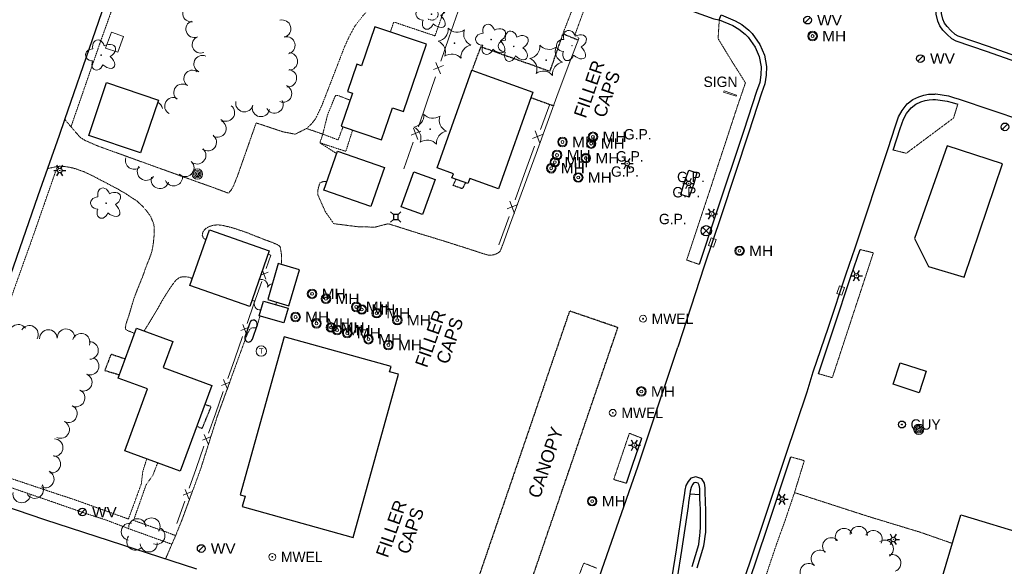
# Model space of a CAD drawing. Extents: x 386588 to 390135, y 96998 to 113606.
# Tile 16 of 92: x 387303 to 387758, y 98474 to 98726. Entities that reach past the tile are written whole.
import ezdxf
from ezdxf.enums import TextEntityAlignment as Align

# ---------------------------------------------------------------- set-up
doc = ezdxf.new("R2010")
doc.units = 0
doc.header["$MEASUREMENT"] = 0
doc.linetypes.add('Wisdot3', pattern=[0.1875, 0.125, -0.0625])
doc.linetypes.add('Wisdot5', pattern=[0.1, 0.05, -0.05])
for name, color, linetype, lineweight in [('E_BLD', 241, 'Continuous', 25), ('E_BLD_Name', 241, 'Continuous', 15), ('E_DRN', 40, 'Continuous', 15), ('E_DRN_Grate', 5, 'Continuous', 15), ('E_DWY', 2, 'Wisdot3', 15), ('E_LAND_Vegetation', 3, 'Continuous', 15), ('E_LTG', 21, 'Continuous', 25), ('E_MISCPROP', 30, 'Continuous', 15), ('E_MISCPROP_HvyDash', 241, 'Wisdot3', 25), ('E_MISCPROP_Railing', 30, 'Continuous', 15), ('E_MISCPROP_Solid', 241, 'Continuous', 15), ('E_MISCPROP_Well', 4, 'Continuous', 15), ('E_PATH_Sidewalk', 2, 'Wisdot5', 15), ('E_RDWY', 21, 'Continuous', 25), ('E_RDWY_AsphConc', 200, 'Continuous', 25), ('E_SGN', 21, 'Continuous', 15), ('E_SIG', 5, 'Continuous', 30), ('E_UTL_AG_Bold', 30, 'Continuous', 25), ('E_UTL_EGuyWire', 200, 'Continuous', 25), ('E_UTL_MH', 30, 'Continuous', 15), ('E_UTL_W', 5, 'Continuous', 25)]:
    doc.layers.add(name, color=color, linetype=linetype, lineweight=lineweight)
doc.styles.add('Style-dot_font5', font='dot_font5.shx')
doc.styles.add('Style-IGR_FONT_0', font='dot_font15.shx')
doc.styles.add('Style-simplex', font='simplex.shx')

# ---------------------------------------------------------------- blocks, each defined once
blk = doc.blocks.new('GP')
at = {"layer": 'E_MISCPROP_Solid', "style": 'Style-dot_font5'}
blk.add_text('G.P.', height=12, dxfattribs=at).set_placement((0, 0), align=Align.MIDDLE_CENTER)
blk = doc.blocks.new('GUY')
at = {"layer": 'E_UTL_EGuyWire'}
for radius in [4, 0.5]:
    blk.add_circle((0, 0), radius, dxfattribs=at)
at = {"layer": 'E_UTL_EGuyWire', "style": 'Style-dot_font5'}
blk.add_text('GUY', height=12, dxfattribs=at).set_placement((10, 0), align=Align.MIDDLE_LEFT)
blk = doc.blocks.new('INLET')
at = {"layer": 'E_DRN', "flags": 128}
blk.add_lwpolyline([(-7.5, 10), (7.5, 10), (7.5, 0), (-7.5, 0)], close=True, dxfattribs=at)
blk = doc.blocks.new('LPOL')
at = {"layer": 'E_LTG'}
for p, q in [((-4, 0), (-1.5, 0)), ((-0.75, 1.3), (-2, 3.46)), ((0.75, 1.3), (2, 3.46)), ((1.5, 0), (4, 0)), ((-2, -3.46), (-0.75, -1.3)), ((2, -3.46), (0.75, -1.3))]:
    blk.add_line(p, q, dxfattribs=at)
for radius in [1.5, 1.5, 1.5, 0.125]:
    blk.add_circle((0, 0), radius, dxfattribs=at)
blk = doc.blocks.new('MH')
at = {"layer": 'E_UTL_MH'}
for radius in [5, 4, 1.5]:
    blk.add_circle((0, 0), radius, dxfattribs=at)
at = {"layer": 'E_UTL_MH', "style": 'Style-dot_font5', "width": 1.111111}
blk.add_text('MH', height=10.8, dxfattribs=at).set_placement((10, 0), align=Align.MIDDLE_LEFT)
blk = doc.blocks.new('MWEL')
at = {"layer": 'E_MISCPROP_Well'}
for radius in [4, 0.5]:
    blk.add_circle((0, 0), radius, dxfattribs=at)
at = {"layer": 'E_MISCPROP_Well', "style": 'Style-dot_font5'}
blk.add_text('MWEL', height=12, dxfattribs=at).set_placement((10, 0), align=Align.MIDDLE_LEFT)
blk = doc.blocks.new('PBX')
at = {"layer": 'E_SIG'}
for p, q in [((4.9, 5.1), (-5.1, -5.1)), ((-5.1, 5), (5, -5.2))]:
    blk.add_line(p, q, dxfattribs=at)
blk.add_circle((0, 0), 7.21, dxfattribs=at)
blk = doc.blocks.new('PED')
at = {"layer": 'E_UTL_AG_Bold'}
for p, q in [((-2.5, 2.5), (-5.3, 5.3)), ((2.5, 2.5), (5.3, 5.3)), ((-2.5, -2.5), (-5.3, -5.3)), ((2.5, -2.5), (5.3, -5.3))]:
    blk.add_line(p, q, dxfattribs=at)
at = {"layer": 'E_UTL_AG_Bold', "flags": 128}
blk.add_lwpolyline([(-2.5, -2.5), (2.5, -2.5), (2.5, 2.5), (-2.5, 2.5)], close=True, dxfattribs=at)
blk = doc.blocks.new('CTRE')
at = {"layer": 'E_LAND_Vegetation'}
blk.add_circle((0, 0), 0.223, dxfattribs=at)
for centre, start, end in [((-11.97, 8.96), 280.2067, 5.97162), ((1.81, 14.92), 220.21132, 305.97623), ((13.83, 5.89), 160.21133, 245.97624), ((-13.83, -5.9), 340.21132, 65.97623), ((-1.81, -14.93), 40.21133, 125.97624)]:
    blk.add_arc(centre, 7.87, start, end, dxfattribs=at)
at = {"layer": 'E_LAND_Vegetation', "extrusion": (0, 0, -1)}
blk.add_arc((-12.03, -9.04), 7.87, 354.07279, 79.74889, dxfattribs=at)
blk = doc.blocks.new('POLE')
at = {"layer": 'E_MISCPROP'}
for radius in [4.46, 3.35, 2.23, 1.12]:
    blk.add_circle((0, 0), radius, dxfattribs=at)
blk = doc.blocks.new('SIGN')
at = {"layer": 'E_SGN', "lineweight": 13, "style": 'Style-dot_font5'}
blk.add_text('SIGN', height=12, dxfattribs=at).set_placement((0, 0), align=Align.MIDDLE_CENTER)
blk = doc.blocks.new('TANK')
at = {"layer": 'E_MISCPROP_Solid'}
blk.add_circle((0, 0), 10.9, dxfattribs=at)
at = {"layer": 'E_MISCPROP_Solid', "style": 'Style-dot_font5', "width": 1.111111}
blk.add_text('T', height=10.8, dxfattribs=at).set_placement((0, 0), align=Align.MIDDLE_CENTER)
blk = doc.blocks.new('DTRE')
at = {"layer": 'E_LAND_Vegetation'}
blk.add_circle((-0.18, 0), 0.183, dxfattribs=at)
for centre, major_axis, ratio in [((-1.87, 5.32), (1.36, -4.98), 0.782863), ((4.06, 2.74), (-5.27, -2.93), 0.691916), ((-5.87, 0.15), (4.93, -0.12), 0.832022), ((-2.49, -5.24), (1.8, 4.86), 0.716896), ((3.54, -3.71), (-5.01, 4.58), 0.560249)]:
    blk.add_ellipse(centre, major_axis=major_axis, ratio=ratio, start_param=1.570796, end_param=4.712389, dxfattribs=at)
blk = doc.blocks.new('WV')
at = {"layer": 'E_UTL_W'}
blk.add_line((-2.8, -2.8), (2.8, 2.8), dxfattribs=at)
blk.add_circle((0, 0), 4, dxfattribs=at)
at = {"layer": 'E_UTL_W', "style": 'Style-dot_font5', "width": 1.111111}
blk.add_text('WV', height=10.8, dxfattribs=at).set_placement((10, 0), align=Align.MIDDLE_LEFT)

msp = doc.modelspace()

# ---------------------------------------------------------------- linework, layer by layer
at = {"layer": 'E_BLD'}
for p, q in [((387467.2, 98723.21), (387460.99, 98705.08)), ((387490.95, 98715.09), (387467.2, 98723.21)), ((387480.33, 98684.03), (387490.95, 98715.09)), ((387458.84, 98705.82), (387454.53, 98693.23)), ((387460.99, 98705.08), (387458.84, 98705.82)), ((387495.89, 98657.98), (387511.97, 98703.04)), ((387511.97, 98703.04), (387540.28, 98692.94)), ((387334.77, 98672.94), (387342.99, 98697.34)), ((387342.99, 98697.34), (387367.03, 98689.24)), ((387456.8, 98692.46), (387451.59, 98677.22)), ((387454.53, 98693.23), (387456.8, 98692.46)), ((387540.28, 98692.94), (387524.34, 98648.26)), ((387367.03, 98689.24), (387358.8, 98664.84)), ((387470.27, 98670.83), (387475.37, 98685.73)), ((387475.37, 98685.73), (387480.33, 98684.03)), ((387451.59, 98677.22), (387470.27, 98670.83)), ((387358.8, 98664.84), (387334.77, 98672.94)), ((387443.46, 98647.67), (387449.78, 98665.69)), ((387449.78, 98665.69), (387471.54, 98658.06)), ((387731.85, 98668.19), (387716.75, 98625.33)), ((387757.44, 98659.83), (387731.85, 98668.19)), ((387739.69, 98607.34), (387757.44, 98659.83)), ((387471.54, 98658.06), (387465.22, 98640.04)), ((387479.3, 98640), (387485.12, 98656.15)), ((387485.12, 98656.15), (387495.06, 98652.57)), ((387503.5, 98655.26), (387495.89, 98657.98)), ((387502.8, 98653.28), (387503.5, 98655.26)), ((387495.06, 98652.57), (387489.24, 98636.42)), ((387510.18, 98650.65), (387502.8, 98653.28)), ((387511.02, 98653.01), (387510.18, 98650.65)), ((387524.34, 98648.26), (387511.02, 98653.01)), ((387465.22, 98640.04), (387443.46, 98647.67)), ((387489.24, 98636.42), (387479.3, 98640)), ((387381.54, 98603.5), (387390.57, 98629.35)), ((387390.57, 98629.35), (387418.32, 98619.66)), ((387716.75, 98625.33), (387723.26, 98612.32)), ((387418.32, 98619.66), (387409.28, 98593.8)), ((387422.46, 98613.71), (387417.58, 98597.05)), ((387432.25, 98610.85), (387422.46, 98613.71)), ((387427.38, 98594.18), (387432.25, 98610.85)), ((387723.26, 98612.32), (387739.69, 98607.34)), ((387409.28, 98593.8), (387381.54, 98603.5)), ((387413.64, 98589.47), (387415.56, 98596.26)), ((387415.56, 98596.26), (387426.98, 98593.04)), ((387417.58, 98597.05), (387427.38, 98594.18)), ((387426.98, 98593.04), (387425.06, 98586.25)), ((387425.06, 98586.25), (387413.64, 98589.47)), ((387348.34, 98560.78), (387356.85, 98583.87)), ((387356.85, 98583.87), (387373.66, 98577.68)), ((387409.28, 98586.37), (387407.02, 98579.72)), ((387412.62, 98585.33), (387410.34, 98578.61)), ((387373.66, 98577.68), (387369.25, 98565.7)), ((387425.14, 98579.87), (387404.85, 98506.86)), ((387474.66, 98566.11), (387425.14, 98579.87)), ((387369.25, 98565.7), (387391.75, 98557.4)), ((387473.98, 98563.65), (387474.66, 98566.11)), ((387706.86, 98557.89), (387710.08, 98567.86)), ((387710.08, 98567.86), (387722.17, 98563.95)), ((387361.96, 98555.76), (387348.34, 98560.78)), ((387457.1, 98487.08), (387478.05, 98562.52)), ((387478.05, 98562.52), (387473.98, 98563.65)), ((387722.17, 98563.95), (387718.94, 98553.97)), ((387351.42, 98527.18), (387361.96, 98555.76)), ((387391.75, 98557.4), (387377.11, 98517.71)), ((387718.94, 98553.97), (387706.86, 98557.89)), ((387377.11, 98517.71), (387351.42, 98527.18)), ((387404.85, 98506.86), (387407.18, 98506.21)), ((387407.18, 98506.21), (387405.82, 98501.33)), ((387405.82, 98501.33), (387457.1, 98487.08)), ((387713.37, 98414.84), (387738.25, 98497.49)), ((387738.25, 98497.49), (387739.31, 98497.18)), ((387739.31, 98497.18), (387804.14, 98477.66))]:
    msp.add_line(p, q, dxfattribs=at)
for centre, start, end in [((387410.94, 98585.79), 344.7524, 160.7697), ((387408.68, 98579.18), 161.9333, 344.3937)]:
    msp.add_arc(centre, 1.75, start, end, dxfattribs=at)
at = {"layer": 'E_DWY', "flags": 128}
for points in [[(387561.51, 98717.8), (387559.76, 98719.69), (387567.63, 98741.26), (387569.07, 98745.79)], [(387617.16, 98613.34), (387611.37, 98615.32), (387622.84, 98649.85), (387634.97, 98686.76), (387638.57, 98697.29), (387632.04, 98707.61), (387625.93, 98717.68), (387626.45, 98726.38)], [(387736.77, 98687.36), (387734.87, 98681.01), (387712.97, 98664.69), (387706.95, 98666.2)], [(387400.61, 98647.64), (387399.45, 98646.22), (387391.66, 98649.12), (387384.46, 98651.66), (387339.45, 98667.88), (387333.05, 98670.62), (387330.69, 98672.17), (387323.66, 98680.36)], [(387449.39, 98664.58), (387441.7, 98669.55), (387443.09, 98673.54), (387435.52, 98676.14), (387430.26, 98673.51), (387424.65, 98674.61), (387412.22, 98678.73), (387403.69, 98654.48), (387401.82, 98649.78), (387400.61, 98647.64)], [(387315.76, 98657.67), (387317.82, 98658.06), (387318.84, 98658.3), (387319.96, 98658.49), (387321.39, 98658.69), (387323.1, 98658.62), (387324.64, 98658.42), (387326.27, 98658.15), (387328.56, 98657.56), (387330.73, 98656.8), (387332.81, 98656.05), (387335.18, 98654.93), (387337.52, 98653.79), (387340.22, 98652.35), (387342.38, 98651.23), (387344.81, 98649.93), (387348.08, 98648.28), (387349.7, 98647.22), (387351.69, 98646.21), (387353.38, 98645), (387354.89, 98644.05), (387357.05, 98642.68), (387359.64, 98640.25), (387361.72, 98637.85), (387363.39, 98635.52), (387364.76, 98632.23), (387365.11, 98630.31), (387365.07, 98627.77), (387364.89, 98625), (387364.53, 98622.1), (387364.01, 98619.36), (387362.98, 98616.35), (387361.73, 98613.32), (387360.92, 98611.17), (387359.82, 98607.96), (387358.73, 98605.29), (387357.26, 98601.63), (387355.74, 98597.69), (387354.9, 98594.99), (387353.91, 98591.58), (387353.27, 98589.45), (387352.81, 98588.07), (387352.07, 98585.97), (387351.98, 98585.53), (387351.67, 98583.59), (387352.3, 98582.92), (387355.96, 98581.46)], [(387526.13, 98622.07), (387525.14, 98619.45), (387524.59, 98618.94), (387523.44, 98618.26), (387522.2, 98617.77), (387520.84, 98617.53), (387519.61, 98617.61), (387517.98, 98618.08), (387515.95, 98618.68), (387514.14, 98619.34), (387512.11, 98619.96), (387510.08, 98620.63), (387497.44, 98624.63), (387486.91, 98627.83), (387473.29, 98632.13), (387467.23, 98630.56), (387459.6, 98630.69), (387448.1, 98632.15), (387444.21, 98637.72), (387440.78, 98645.46), (387440.84, 98648.14), (387441.65, 98650.86), (387442.15, 98651.19), (387443.21, 98651.57), (387444.49, 98651.57), (387444.82, 98651.54)], [(387388.92, 98624.63), (387387.81, 98625.53), (387387.27, 98626.78), (387387.55, 98628.16), (387388.23, 98629.22), (387388.92, 98629.91), (387390.36, 98630.78), (387392.33, 98631.41), (387394.51, 98631.6), (387396.8, 98631.34), (387398.68, 98630.89), (387401.46, 98630.18), (387404.64, 98629.13), (387408.11, 98627.96), (387410.78, 98626.85), (387414.06, 98625.58), (387415.99, 98624.8), (387418.35, 98623.98), (387420.64, 98623.05), (387421.98, 98622.47), (387423.02, 98621.87), (387423.38, 98621.33), (387423.84, 98618.68), (387423.95, 98617.16), (387424, 98615.57), (387423.94, 98613.45), (387423.91, 98613.29)], [(387691.63, 98620.18), (387697.74, 98618.69), (387678.75, 98560.97), (387672.3, 98562.8)], [(387360.43, 98582.55), (387361.09, 98583.66), (387362.09, 98585.24), (387363.24, 98587.09), (387365.02, 98590.1), (387366.58, 98592.69), (387368.79, 98596.61), (387370.27, 98599.02), (387371.92, 98601.63), (387373.39, 98603.77), (387375.1, 98606.01), (387376.67, 98607.19), (387378, 98607.62), (387379.55, 98607.63), (387381.23, 98607.36), (387382.69, 98606.8)], [(387414.02, 98589.37), (387413.6, 98588.09), (387412.95, 98585.71), (387412.59, 98584.43), (387412.33, 98584.04), (387411.12, 98583.96), (387410.18, 98583.92), (387409.52, 98583.6), (387408.94, 98582.74), (387408.36, 98581.57), (387407.82, 98580.32), (387407.23, 98578.74), (387394.31, 98543.25), (387386.52, 98518.61), (387377.73, 98494.74), (387375.16, 98488.4), (387374.61, 98487.09), (387373.57, 98484.7), (387372.68, 98482.69), (387372.19, 98481.49), (387371.78, 98480.56), (387371.37, 98479.55), (387370.25, 98477.08)], [(387590.63, 98532.97), (387584.87, 98535.25), (387577.62, 98513.88), (387583.49, 98512.16)], [(387659.63, 98524.28), (387665.8, 98522.63), (387661.26, 98507.82), (387695.19, 98496.86), (387719.44, 98489.49), (387734.28, 98484.32)], [(387569.7, 98472.9), (387563.79, 98475.25), (387551.37, 98443.06), (387547.16, 98444.61), (387544.08, 98436.74), (387535.07, 98432.85), (387530.84, 98433.84), (387522.86, 98436.71), (387518.29, 98425.46)]]:
    msp.add_lwpolyline(points, dxfattribs=at)
at = {"layer": 'E_LAND_Vegetation'}
for centre, radius, start, end in [((387382.16, 98729.38), 3.92, 98.0498, 278.0344), ((387383.65, 98722.11), 3.92, 108.8187, 288.8034), ((387424.27, 98722.3), 4.02, 285.3123, 105.297), ((387386.56, 98714.93), 3.92, 111.2798, 291.2645), ((387426.21, 98714.56), 4.02, 283.8317, 103.8164), ((387387.33, 98705.99), 3.92, 65.9049, 245.8896), ((387427.39, 98707.16), 4.02, 269.1632, 89.1479), ((387382.69, 98699.17), 3.92, 54.3221, 234.3068), ((387426.95, 98699.37), 4.02, 263.0003, 82.9849), ((387378.06, 98692.8), 3.92, 53.4421, 233.4267), ((387424.7, 98692.3), 4.02, 247.9122, 67.8968), ((387365, 98684.72), 3.92, 10.0307, 64.3633), ((387373.83, 98686.52), 3.92, 60.7611, 240.7458), ((387406.79, 98687.83), 4.02, 167.502, 347.4867), ((387420.71, 98687.27), 4.02, 206.8718, 26.8565), ((387398.26, 98683.48), 4.02, 232.6498, 52.6345), ((387414.43, 98685.64), 4.02, 169.2992, 349.2839), ((387394.33, 98676.12), 4.02, 241.3286, 61.3133), ((387389.86, 98669.81), 4.02, 233.1945, 53.1792), ((387384.96, 98663.75), 4.02, 226.7477, 46.7324), ((387355.84, 98661.41), 4.11, 163.2846, 307.6785), ((387379.49, 98657.92), 4.02, 225.6848, 45.6695), ((387361.36, 98656.29), 4.11, 144.1465, 324.1312), ((387367.71, 98652.47), 4.11, 164.478, 344.4627), ((387374.08, 98653.75), 4.11, 203.4853, 357.5769), ((387414.62, 98603.39), 2.97, 349.2448, 109.6907), ((387420.11, 98601.36), 2.97, 97.7739, 149.8689), ((387411.2, 98599.24), 2.78, 250.3518, 279.9887), ((387414.07, 98595.07), 2.78, 148.8927, 277.7334), ((387419.03, 98595.95), 2.61, 330.055, 358.0014), ((387302.13, 98581.47), 4.06, 34.6862, 214.6709), ((387307.36, 98581), 4.06, 329.6958, 149.6805), ((387316.12, 98579.06), 4.06, 1.3803, 181.3649), ((387324.29, 98579.4), 4.06, 3.0006, 182.9853), ((387331.27, 98577.33), 4.06, 341.6876, 161.6723), ((387335.15, 98573.52), 4.06, 271.4777, 91.4624), ((387335.45, 98566.31), 4.06, 246.866, 66.8507), ((387332.26, 98558.85), 4.06, 246.7958, 66.7805), ((387328.94, 98551.56), 4.06, 243.9842, 63.9688), ((387325.38, 98544.27), 4.06, 243.9842, 63.9688), ((387321.81, 98536.97), 4.06, 243.9842, 63.9688), ((387318.81, 98528.61), 4.06, 268.5883, 88.573), ((387317.67, 98520.98), 4.06, 258.4836, 78.4682), ((387314.67, 98514.09), 4.06, 243.3552, 63.3399), ((387309.82, 98509.19), 4.06, 212.0943, 32.079), ((387303.75, 98507.17), 4.06, 169.8371, 349.8218), ((387357.27, 98491.81), 3.96, 2.4986, 182.4833), ((387363.82, 98492.17), 3.96, 325.6213, 145.606), ((387353.78, 98489.73), 3.96, 79.1659, 259.1505), ((387366.1, 98487.83), 3.96, 249.0429, 69.0276), ((387684.14, 98487.27), 4.02, 24.6101, 204.5948), ((387690.96, 98488.21), 4.02, 356.5536, 176.5383), ((387356.3, 98485.15), 3.96, 141.2325, 321.2172), ((387678.26, 98482.96), 4.02, 43.1795, 223.1642), ((387697.82, 98486.29), 4.02, 332.7736, 152.7582), ((387362.56, 98484.32), 3.96, 183.6468, 3.6314), ((387702.96, 98481.83), 4.02, 303.7804, 123.7651), ((387673.01, 98477.24), 4.02, 50.2012, 230.1859), ((387706.44, 98475.22), 4.02, 289.6017, 109.5864), ((387667.82, 98471.08), 4.02, 49.4029, 229.3876)]:
    msp.add_arc(centre, radius, start, end, dxfattribs=at)
at = {"layer": 'E_MISCPROP_HvyDash', "flags": 128}
for points in [[(387512.1, 98703), (387516.23, 98713.95), (387548.17, 98702.61), (387554.19, 98719.94), (387561.22, 98717.05)], [(387539.37, 98690.4), (387549.83, 98686.68)], [(387509.04, 98651.05), (387507.59, 98648.28), (387503.35, 98649.79), (387504.7, 98652.6)], [(387348.85, 98562.17), (387342.24, 98564.2), (387345.22, 98571.85)], [(387345.22, 98571.85), (387351.6, 98569.64)], [(387384.79, 98538.54), (387387.25, 98537.42), (387391.41, 98547.54), (387388.48, 98548.54)]]:
    msp.add_lwpolyline(points, dxfattribs=at)
msp.add_lwpolyline([(387557.21, 98591.77), (387512.36, 98460.67), (387534.73, 98453.01), (387579.58, 98584.11)], close=True, dxfattribs=at)
at = {"layer": 'E_MISCPROP_Railing'}
for p, q in [((387498.82, 98705.26), (387494.32, 98703.4)), ((387495.35, 98706.66), (387497.49, 98701.4)), ((387488.41, 98674.93), (387483.91, 98673.07)), ((387484.95, 98676.33), (387487.09, 98671.07)), ((387545, 98673.52), (387540.12, 98671.59)), ((387541.29, 98675.09), (387543.51, 98669.38)), ((387529.55, 98642.57), (387531.77, 98636.86)), ((387533.26, 98641), (387528.38, 98639.08)), ((387417.86, 98609.73), (387414.35, 98608.3)), ((387415.12, 98610.51), (387416.73, 98606.49)), ((387408.95, 98584.33), (387405.17, 98582.79)), ((387406.06, 98585.52), (387407.82, 98581.09)), ((387397.15, 98560.12), (387398.91, 98555.69)), ((387400.05, 98558.93), (387396.26, 98557.39)), ((387391.14, 98533.53), (387387.35, 98531.99)), ((387388.24, 98534.72), (387390.01, 98530.29)), ((387382.23, 98508.13), (387378.45, 98506.59)), ((387379.34, 98509.32), (387381.1, 98504.9))]:
    msp.add_line(p, q, dxfattribs=at)
at = {"layer": 'E_MISCPROP_Railing', "flags": 128}
for points in [[(387505.63, 98730.43), (387501.4, 98718.11)], [(387342.59, 98713.3), (387345.27, 98720.69), (387350.79, 98718.7)], [(387342.59, 98713.3), (387348.19, 98711.51), (387350.79, 98718.7)], [(387501.4, 98718.11), (387497.68, 98707.27)], [(387561.51, 98717.8), (387557.74, 98708.16), (387552.01, 98692.64), (387541.77, 98664.61), (387529.48, 98631.14), (387526.13, 98622.07)], [(387495.22, 98700.1), (387490.99, 98687.78)], [(387490.99, 98687.78), (387487.27, 98676.94)], [(387548.01, 98687.33), (387543.81, 98675.71)], [(387484.81, 98669.78), (387480.59, 98657.45)], [(387541.04, 98668.02), (387536.27, 98654.81)], [(387536.27, 98654.81), (387532.07, 98643.19)], [(387529.3, 98635.51), (387524.53, 98622.29)], [(387417.74, 98617.99), (387419.09, 98617.62), (387416.92, 98611.42)], [(387414.81, 98605.42), (387411.2, 98595.1)], [(387411.2, 98595.1), (387408.01, 98586.02)], [(387405.91, 98580.02), (387402.29, 98569.7)], [(387402.29, 98569.7), (387399.1, 98560.62)], [(387397, 98554.62), (387393.38, 98544.3)], [(387393.38, 98544.3), (387390.2, 98535.22)], [(387388.09, 98529.22), (387384.48, 98518.9)], [(387384.48, 98518.9), (387381.29, 98509.82)], [(387379.19, 98503.82), (387375.57, 98493.5)]]:
    msp.add_lwpolyline(points, dxfattribs=at)
at = {"layer": 'E_PATH_Sidewalk', "flags": 128}
for points in [[(387395.59, 98786.04), (387397.88, 98793.22), (387399.77, 98798.88), (387415.32, 98793.59), (387437.87, 98786.03), (387455.21, 98779.98), (387471.14, 98774.45), (387470.83, 98771.13), (387469.51, 98766.01), (387468.2, 98759.86), (387467.48, 98753.58), (387467.54, 98748.78), (387468.2, 98744.38), (387468.78, 98740.68), (387468.76, 98738.84), (387468.66, 98737.74), (387468.46, 98736.92), (387468.01, 98735.82), (387467.62, 98735.12), (387467.12, 98734.37), (387466.35, 98733.35), (387465.73, 98732.64), (387461.98, 98728.7), (387457.97, 98723.61), (387455.53, 98719.17), (387453.13, 98713.98), (387447.49, 98699.35), (387442.62, 98686.82), (387439.76, 98680.77), (387437.97, 98678.4), (387435.52, 98676.14)], [(387474.32, 98720.78), (387475.88, 98725.38), (387475.88, 98725.38), (387494.96, 98718.97), (387501.08, 98736.46), (387474.55, 98745.02), (387474.4, 98744.59), (387474.67, 98743.92), (387478.26, 98734.69), (387478.41, 98733.76), (387478.54, 98732.5), (387478.51, 98731.32), (387478.11, 98730.95), (387477.59, 98731.42), (387477.37, 98732.56), (387476.32, 98735.68), (387475.47, 98737.96), (387474.72, 98739.86), (387473.61, 98742.4), (387472.84, 98744.67), (387472.24, 98746.69), (387471.91, 98748.89), (387471.69, 98751.14), (387471.77, 98753.53), (387471.93, 98755.99), (387472.65, 98761.3), (387473.98, 98766.76), (387474.78, 98768.76), (387475.58, 98770.3), (387476.7, 98772.55)], [(387554.17, 98720.1), (387558.56, 98731.44), (387562.44, 98742.95), (387543.06, 98749.81), (387501.91, 98763.92), (387476.7, 98772.55)], [(387339.74, 98714.95), (387351.1, 98746.77), (387357.16, 98744.81), (387387.91, 98734.73), (387396.78, 98758.83)], [(387493, 98731.96), (387493.68, 98731.99), (387494.97, 98731.5), (387495.77, 98730.66), (387496.36, 98729.47), (387496.42, 98728.62), (387496.09, 98727.73), (387495.5, 98726.96), (387494.65, 98726.4), (387493.67, 98726.2), (387492.74, 98726.4), (387491.99, 98726.59), (387491.64, 98726.82)], [(387339.74, 98714.95), (387326.69, 98677.25)], [(387443.04, 98673.55), (387445.03, 98681.53), (387445.39, 98682.79), (387448.85, 98691.23), (387449.48, 98691.53), (387450.52, 98691.25), (387451.78, 98690.74), (387453.68, 98690), (387455.7, 98689.24)], [(387456.84, 98675.43), (387453.73, 98665.57), (387441.7, 98669.55)], [(387443.09, 98673.54), (387450.14, 98670.87), (387452.44, 98676.93)], [(387284.31, 98556), (387289.44, 98570.66), (387298.84, 98597.83), (387309.93, 98628.91), (387320.23, 98658.53)], [(387284.31, 98556), (387273.73, 98525.31), (387272.93, 98523.06), (387320.05, 98507.23)], [(387361.62, 98523.42), (387359.76, 98517.45), (387359.14, 98511.98), (387353.23, 98495.83), (387353.18, 98495.6), (387340.31, 98500.22), (387327.21, 98504.91), (387320.05, 98507.23)], [(387318.67, 98503.3), (387271.95, 98519.38), (387268.92, 98520.09)], [(387374.97, 98487.92), (387370.45, 98489.68), (387355.52, 98494.97), (387361.3, 98511.37), (387364.45, 98515.86), (387366.66, 98521.56)], [(387661.26, 98507.82), (387656.65, 98494.18), (387652.96, 98484.02), (387640.23, 98446.12), (387636.95, 98436.68), (387630.1, 98417.1), (387632.69, 98406.76), (387636.83, 98391.97), (387646.69, 98388.47), (387660.5, 98383.75)], [(387318.67, 98503.3), (387333.52, 98498.12), (387343.02, 98495.07), (387353.98, 98490.88), (387373.23, 98483.94)]]:
    msp.add_lwpolyline(points, dxfattribs=at)
at = {"layer": 'E_RDWY', "flags": 128}
for points in [[(387840.44, 98699.77), (387827.97, 98704.13), (387793.4, 98715.92), (387778.54, 98704.9), (387777.77, 98704.67), (387776.26, 98705.14), (387750.97, 98714.04), (387737.01, 98718.86), (387735.56, 98719.64), (387733.52, 98721.47), (387731.87, 98723.25), (387730.67, 98724.87), (387729.95, 98726.62), (387729.29, 98729.29), (387729.33, 98732), (387730.1, 98735.59), (387734.85, 98749.99), (387747.96, 98789.19), (387763.91, 98837.81), (387775.65, 98875.79), (387778.79, 98886.66), (387780.54, 98892.68)], [(387775.47, 98702.77), (387750.15, 98711.68), (387736, 98716.56), (387734.11, 98717.58), (387731.76, 98719.69), (387729.94, 98721.65), (387728.48, 98723.63), (387727.56, 98725.84), (387726.79, 98729), (387726.84, 98732.29), (387727.69, 98736.25), (387732.48, 98750.77), (387745.59, 98789.98), (387761.53, 98838.57)], [(387323.66, 98680.36), (387336.48, 98717.29), (387346.91, 98747.37), (387355.23, 98771.42), (387369.96, 98813.46), (387370.28, 98814.57)], [(387548.53, 98753.08), (387569.07, 98745.79), (387572.01, 98744.71), (387600.36, 98735.28), (387623.98, 98726.81), (387626.45, 98726.38)], [(387626.45, 98726.38), (387627.41, 98728.69), (387633.84, 98725.98), (387636.9, 98724.19), (387640.19, 98721.64), (387641.71, 98720.01), (387645.27, 98715.03), (387647.31, 98710.1), (387648.32, 98704.87), (387648.21, 98700.74), (387647.58, 98696.86), (387646.06, 98692.5), (387640.17, 98674.39), (387627.3, 98635.76), (387619.53, 98612.55), (387607.22, 98574.99)], [(387626.45, 98726.38), (387632.72, 98723.74), (387635.49, 98722.12), (387638.5, 98719.78), (387639.77, 98718.43), (387643.07, 98713.81), (387644.9, 98709.38), (387645.81, 98704.66), (387645.72, 98700.97), (387645.15, 98697.48), (387643.69, 98693.29), (387637.8, 98675.17), (387624.93, 98636.55), (387617.16, 98613.34)], [(387704.57, 98666.96), (387707.75, 98676.9), (387709.43, 98681.53), (387710.99, 98684.53), (387713.41, 98687.49), (387716.01, 98689.48), (387718.76, 98690.83), (387721.13, 98691.55), (387723.29, 98691.96), (387725.12, 98692.09), (387726.11, 98692.09), (387726.67, 98692.1), (387732.52, 98691.27), (387734.86, 98690.51), (387737.46, 98689.76), (387766.76, 98679.9)], [(387706.95, 98666.2), (387710.12, 98676.1), (387711.72, 98680.52), (387713.09, 98683.14), (387715.16, 98685.69), (387717.33, 98687.35), (387719.68, 98688.5), (387721.73, 98689.12), (387723.61, 98689.47), (387725.22, 98689.59), (387726.14, 98689.59), (387726.5, 98689.6), (387731.95, 98688.82), (387734.12, 98688.12), (387736.77, 98687.36)], [(387384.74, 98472.39), (387344.34, 98485.46), (387314.53, 98495.24), (387275.96, 98508.29), (387274.28, 98509.07), (387272.53, 98510.57), (387271, 98512.41), (387269.95, 98514.33), (387269.53, 98515.42), (387269.4, 98516.1), (387269.01, 98517.8), (387268.92, 98518.82), (387268.88, 98519.7), (387269.01, 98520.98), (387269.16, 98522.07), (387269.25, 98522.82), (387269.34, 98523.35), (387283.09, 98563.62), (387311.34, 98645.23), (387321.24, 98673.11), (387323.66, 98680.36)], [(387667.14, 98554.43), (387669.94, 98563.61), (387676.99, 98584.28), (387685.15, 98608.98), (387689.26, 98620.99), (387704.57, 98666.96)], [(387672.3, 98562.8), (387679.36, 98583.48), (387687.52, 98608.18), (387691.63, 98620.18)], [(387593, 98532.15), (387607.22, 98574.99)], [(387657.26, 98525.07), (387667.14, 98554.43)], [(387583.49, 98512.16), (387586.37, 98520.57), (387590.63, 98532.97)], [(387585.86, 98511.35), (387588.74, 98519.76), (387593, 98532.15)], [(387647.37, 98381), (387646.62, 98378.61), (387638.34, 98381.21), (387632.71, 98383.07), (387629.31, 98384.93), (387625.98, 98387.46), (387623.31, 98390.27), (387621.06, 98394.42), (387618.78, 98401.18), (387618.39, 98405.84), (387618.53, 98409.82), (387619.2, 98412.7), (387622.05, 98421.17), (387629.78, 98443.39), (387646.14, 98491.77), (387657.26, 98525.07)], [(387647.37, 98381), (387639.11, 98383.58), (387633.71, 98385.37), (387630.67, 98387.04), (387627.66, 98389.33), (387625.35, 98391.75), (387623.36, 98395.42), (387621.24, 98401.69), (387620.89, 98405.9), (387621.02, 98409.49), (387621.6, 98412.02), (387624.41, 98420.36), (387632.15, 98442.58), (387648.51, 98490.98), (387659.63, 98524.28)], [(387616.25, 98473), (387619.38, 98483.24), (387619.68, 98485.19), (387619.99, 98487.47), (387620.19, 98489.49), (387620.27, 98491.63), (387620.3, 98494.23), (387620.32, 98497.23), (387620.27, 98500.27), (387620.16, 98502.83), (387620.02, 98505.12), (387619.98, 98506.6), (387619.96, 98507.62), (387619.93, 98509.97), (387619.59, 98512.12), (387618.37, 98514.25), (387615.68, 98515.15), (387613.36, 98514.45), (387612.07, 98513.01), (387611.06, 98511.06), (387610.51, 98509), (387610.33, 98507.53), (387610.06, 98505.55), (387609.79, 98503.62), (387609.52, 98501.68), (387606.5, 98481.39), (387604.55, 98468.91)], [(387518.29, 98425.46), (387517.48, 98423.09), (387522.56, 98421.35), (387527.39, 98419.87), (387531.91, 98418.69), (387535.37, 98418.15), (387540.14, 98418.46), (387545.84, 98420.54), (387548.88, 98422.4), (387553.96, 98426.64), (387556.28, 98429.57), (387558.15, 98432.81), (387560.55, 98438.8), (387572.07, 98472.08), (387585.86, 98511.35)], [(387613.86, 98473.73), (387616.94, 98483.79), (387617.2, 98485.55), (387617.51, 98487.76), (387617.69, 98489.65), (387617.77, 98491.69), (387617.8, 98494.26), (387617.82, 98497.22), (387617.77, 98500.2), (387617.67, 98502.7), (387617.52, 98505), (387617.48, 98506.54), (387617.46, 98507.59), (387617.44, 98509.76), (387617.2, 98511.27), (387616.68, 98512.18), (387615.64, 98512.53), (387614.76, 98512.26), (387614.15, 98511.58), (387613.41, 98510.15), (387612.97, 98508.52), (387612.81, 98507.22), (387612.54, 98505.2), (387612.26, 98503.27), (387612, 98501.32), (387608.97, 98481.02), (387607.02, 98468.49)]]:
    msp.add_lwpolyline(points, dxfattribs=at)
at = {"layer": 'E_RDWY_AsphConc', "elevation": 1605.26, "flags": 128}
msp.add_lwpolyline([(387612.34, 98656.95), (387616.13, 98655.7), (387614.7, 98650.77), (387612.51, 98644.5), (387612.46, 98644.38), (387608.7, 98645.6), (387610.2, 98650.83), (387610.69, 98652.22)], close=True, dxfattribs=at)
at = {"layer": 'E_RDWY_AsphConc', "flags": 128}
msp.add_lwpolyline([(387612.81, 98507.21), (387617.47, 98506.91)], dxfattribs=at)
at = {"layer": 'E_SGN'}
for p, q in [((387628.72, 98693.59, 1605.57), (387628.49, 98692.95, 1605.62)), ((387628.49, 98692.95, 1605.62), (387634.26, 98691.04, 1605.32)), ((387634.46, 98691.59, 1605.35), (387628.72, 98693.59, 1605.57)), ((387634.26, 98691.04, 1605.32), (387634.46, 98691.59, 1605.35))]:
    msp.add_line(p, q, dxfattribs=at)

# ---------------------------------------------------------------- block references
at = {"layer": 'E_DRN', "xscale": 0.25, "yscale": 0.25, "zscale": 0.25}
for p, rotation in [((387622.04, 98623.86), 251.4788068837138), ((387683.79, 98600.87), 71.72779618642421)]:
    msp.add_blockref('INLET', p, dxfattribs=dict(at, rotation=rotation))
at = {"layer": 'E_LAND_Vegetation'}
for name, p, xscale, yscale, zscale in [('DTRE', (387493.47, 98728.96), 0.6769248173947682, 0.6769248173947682, 0.6769248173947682), ('DTRE', (387521.07, 98717.27), 0.6769248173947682, 0.6769248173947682, 0.6769248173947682), ('CTRE', (387504, 98715.61), 0.7108526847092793, 0.7108526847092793, 0.7108526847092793), ('DTRE', (387531.51, 98714.1), 0.6769248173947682, 0.6769248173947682, 0.6769248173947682), ('DTRE', (387558.43, 98714.46), 0.6769248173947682, 0.6769248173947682, 0.6769248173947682), ('DTRE', (387340.62, 98710.05), 0.6769248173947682, 0.6769248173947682, 0.6769248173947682), ('CTRE', (387546.37, 98707.71), 0.7108526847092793, 0.7108526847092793, 0.7108526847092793), ('CTRE', (387492.7, 98675.84), 0.7108526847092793, 0.7108526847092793, 0.7108526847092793), ('DTRE', (387342.97, 98641.6), 0.6769248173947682, 0.6769248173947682, 0.6769248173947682)]:
    msp.add_blockref(name, p, dxfattribs=dict(at, xscale=xscale, yscale=yscale, zscale=zscale))
at = {"layer": 'E_LTG', "xscale": 0.692840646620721, "yscale": 0.692840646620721, "zscale": 0.692840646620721}
for p in [(387583.82, 98659.95), (387321.43, 98656.72), (387612.3, 98650.78), (387622.91, 98636.68), (387689.91, 98608.05), (387587.2, 98529.74), (387655.56, 98504.75), (387707, 98486.15)]:
    msp.add_blockref('LPOL', p, dxfattribs=at)
at = {"layer": 'E_MISCPROP', "xscale": 0.5377037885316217, "yscale": 0.5377037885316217, "zscale": 0.5377037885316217}
for p in [(387385.05, 98655.08), (387718.76, 98537.08)]:
    msp.add_blockref('POLE', p, dxfattribs=at)
at = {"layer": 'E_MISCPROP_Solid'}
for name, p, xscale, yscale, zscale in [('GP', (387588.73, 98673.48), 0.3999999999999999, 0.3999999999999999, 0.3999999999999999), ('GP', (387585.1, 98663.27), 0.3999999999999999, 0.3999999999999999, 0.3999999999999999), ('GP', (387582.8, 98656.25), 0.3999999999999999, 0.3999999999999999, 0.3999999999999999), ('GP', (387613.34, 98653.75), 0.3999999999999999, 0.3999999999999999, 0.3999999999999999), ('GP', (387611.2, 98646.68), 0.3999999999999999, 0.3999999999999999, 0.3999999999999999), ('GP', (387604.99, 98634.31), 0.3999999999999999, 0.3999999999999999, 0.3999999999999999), ('TANK', (387414.58, 98573.25), 0.2206654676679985, 0.2206654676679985, 0.2206654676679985)]:
    msp.add_blockref(name, p, dxfattribs=dict(at, xscale=xscale, yscale=yscale, zscale=zscale))
at = {"layer": 'E_MISCPROP_Well', "xscale": 0.3999999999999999, "yscale": 0.3999999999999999, "zscale": 0.3999999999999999}
for p in [(387591.19, 98588.2), (387577.2, 98544.69), (387419.68, 98478.1)]:
    msp.add_blockref('MWEL', p, dxfattribs=at)
at = {"layer": 'E_SGN', "xscale": 0.3999999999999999, "yscale": 0.3999999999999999, "zscale": 0.3999999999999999}
msp.add_blockref('SIGN', (387627.03, 98697.74), dxfattribs=at)
at = {"layer": 'E_SIG', "xscale": 0.3326853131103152, "yscale": 0.3326853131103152, "zscale": 0.3326853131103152}
msp.add_blockref('PBX', (387620.43, 98628.85), dxfattribs=at)
at = {"layer": 'E_UTL_AG_Bold', "xscale": 0.4503659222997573, "yscale": 0.4503659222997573, "zscale": 0.4503659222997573}
msp.add_blockref('PED', (387476.83, 98635.25), dxfattribs=at)
at = {"layer": 'E_UTL_EGuyWire', "xscale": 0.3999999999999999, "yscale": 0.3999999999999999, "zscale": 0.3999999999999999}
msp.add_blockref('GUY', (387710.95, 98539.3), dxfattribs=at)
at = {"layer": 'E_UTL_MH', "xscale": 0.4444444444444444, "yscale": 0.4444444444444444, "zscale": 0.4444444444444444}
for p in [(387669.63, 98718.88), (387568.02, 98672.31), (387553.93, 98669.91), (387567.19, 98669.18), (387551.39, 98663.87), (387564.73, 98662.46), (387548.72, 98657.77), (387550.38, 98660.58), (387561.22, 98653.49), (387635.84, 98619.6), (387438.1, 98599.69), (387444.51, 98597.44), (387458.55, 98593.64), (387430.46, 98589), (387461.11, 98592.48), (387467.98, 98590.79), (387440.14, 98586.03), (387477.52, 98587.55), (387446.88, 98584.16), (387449.66, 98582.97), (387454.34, 98581.59), (387464.19, 98578.74), (387473.39, 98576.06), (387590.41, 98554.58), (387567.65, 98503.85)]:
    msp.add_blockref('MH', p, dxfattribs=at)
at = {"layer": 'E_UTL_W', "xscale": 0.4444444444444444, "yscale": 0.4444444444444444, "zscale": 0.4444444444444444}
for p in [(387667.29, 98726.24), (387719.53, 98708.47), (387758.6, 98676.9), (387331.85, 98498.84), (387386.8, 98481.97)]:
    msp.add_blockref('WV', p, dxfattribs=at)

# ---------------------------------------------------------------- texts
at = {"layer": 'E_BLD_Name', "style": 'Style-IGR_FONT_0', "oblique": 360}
msp.add_text('CANOPY', height=6, rotation=71.1144, dxfattribs=at).set_placement((387543.45, 98504.75))
at = {"layer": 'E_DRN_Grate', "style": 'Style-IGR_FONT_0', "oblique": 360}
for s, p in [('FILLER', (387566.25, 98694.39)), ('CAPS', (387574.37, 98692.06))]:
    msp.add_text(s, height=6, rotation=70.9967, dxfattribs=at).set_placement(p, align=Align.MIDDLE_CENTER)
for s, p in [('FILLER', (387488.42, 98566.19)), ('CAPS', (387498.15, 98567.77)), ('FILLER', (387470.27, 98478.32)), ('CAPS', (387480, 98479.9))]:
    msp.add_text(s, height=6, rotation=70.8211, dxfattribs=at).set_placement(p, align=Align.MIDDLE_LEFT)
at = {"layer": 'E_MISCPROP_Well', "style": 'Style-simplex'}
for p in [(387591.19, 98588.2), (387577.2, 98544.69), (387419.68, 98478.1)]:
    msp.add_text('+', height=0.1, dxfattribs=at).set_placement(p, align=Align.MIDDLE_CENTER)

doc.saveas('drawing.dxf')
